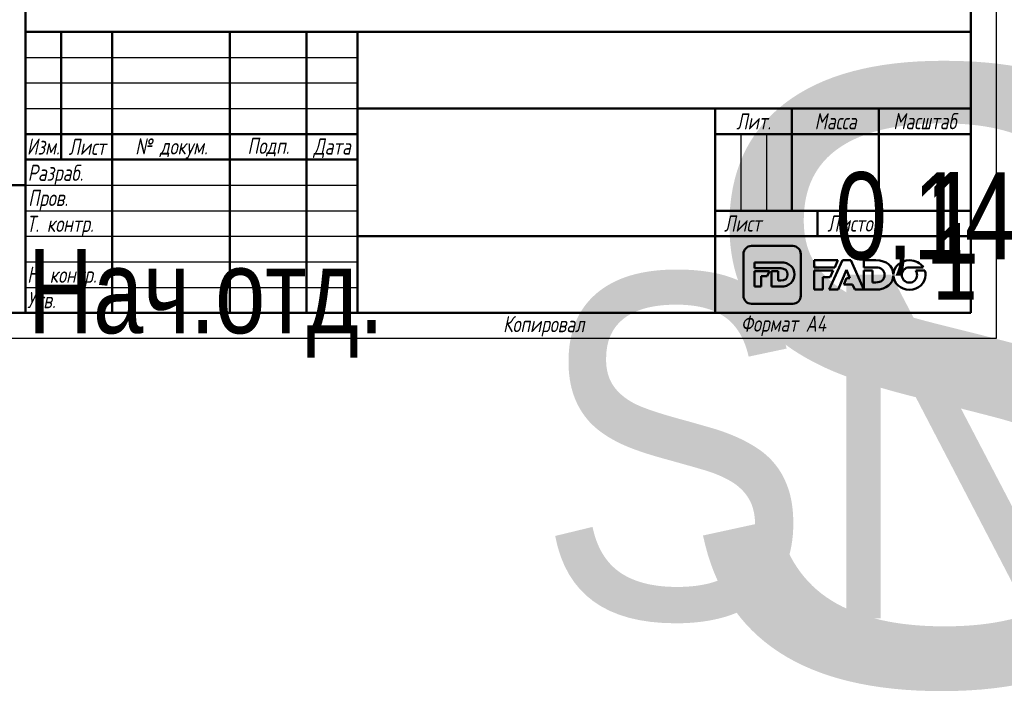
# Model space of a CAD drawing. Header units: millimetres. Extents: x -127 to 748, y -69 to 356.
# Tile 2 of 22: x 19 to 212, y -69 to 62. Entities that reach past the tile are written whole.
import ezdxf
from ezdxf.enums import TextEntityAlignment as Align

# ---------------------------------------------------------------- set-up
doc = ezdxf.new("R2018")
doc.units = ezdxf.units.MM
for name, color, linetype, lineweight in [('Заголовок (ГОСТ)', 7, 'Continuous', 50), ('Кромка (ГОСТ)', 7, 'Continuous', 50), ('Обозначение (ГОСТ)', 7, 'Continuous', 25), ('Эскизная геометрия (ГОСТ)', 7, 'Continuous', 50)]:
    doc.layers.add(name, color=color, linetype=linetype, lineweight=lineweight)
doc.styles.get("Standard").update_dxf_attribs({"font": 'GOST Common Italic.ttf'})
doc.styles.add('Альтернативный текст (ГОСТ)', font='txt', dxfattribs={"width": 0.8})

# ---------------------------------------------------------------- blocks, each defined once
blk = doc.blocks.new('ГОСТ - Доп. графы 1')
at = {"layer": 'Эскизная геометрия (ГОСТ)'}
for p, q in [((-12, 0), (-12, 145)), ((-12, 145), (0, 145)), ((-7, 145), (-7, 0)), ((-12, 110), (-7, 110)), ((-7, 110), (0, 110)), ((-12, 85), (-7, 85)), ((-7, 85), (0, 85)), ((-12, 60), (-7, 60)), ((-7, 60), (0, 60)), ((-12, 25), (-7, 25)), ((-7, 25), (0, 25)), ((0, 0), (-12, 0))]:
    blk.add_line(p, q, dxfattribs=at)
at = {"layer": 'Обозначение (ГОСТ)', "char_height": 3.17, "attachment_point": 5, "rotation": 90, "style": 'Альтернативный текст (ГОСТ)'}
for s, insert, width in [('\\fGOST Common|b0|i1;\\H3.1700;Подп. и дата', (-9.37, 127.41), 34.7679), ('\\fGOST Common|b0|i1;\\H3.1700;Инв. № дубл.', (-8.95, 97.55), 24.8438), ('\\fGOST Common|b0|i1;\\H3.1700;Взам. инв. №', (-9.58, 72.53), 24.8669), ('\\fGOST Common|b0|i1;\\H3.1700;Подп. и дата', (-9.5, 42.47), 35.1486), ('\\fGOST Common|b0|i1;\\H3.1700;Инв. № подл.', (-9.5, 12.41), 24.9618)]:
    blk.add_mtext(s, dxfattribs=dict(at, insert=insert, width=width))
at = {"layer": 'Обозначение (ГОСТ)', "lineweight": 30, "width": 0.8, "flags": 17}
for tag, p in [('Подп._и_дата_2', (-3.53, 127.51)), ('Инв._номер_дубликата', (-3.41, 97.47)), ('Взамен_инв._номера', (-3.46, 72.53)), ('Подп._и_дата_1', (-3.42, 42.35)), ('ИНВЕНТАРНЫЙ_НОМЕР', (-3.33, 12.68))]:
    blk.add_attdef(tag, text='', height=3.17, rotation=90, dxfattribs=at).set_placement(p, align=Align.MIDDLE_CENTER)
blk = doc.blocks.new('Основные надписи ГОСТ - Форма 1')
at = {"layer": 'Заголовок (ГОСТ)'}
for p, q in [((0, 55), (185, 55)), ((0, 0), (0, 55)), ((0, 0), (0, 55)), ((7, 55), (7, 30)), ((17, 55), (17, 0)), ((40, 55), (40, 0)), ((55, 55), (55, 0)), ((65, 55), (65, 0)), ((185, 0), (185, 55)), ((65, 40), (185, 40)), ((135, 40), (135, 0)), ((150, 40), (150, 20)), ((167, 40), (167, 20)), ((0, 35), (65, 35)), ((135, 35), (185, 35)), ((0, 30), (65, 30)), ((135, 20), (185, 20)), ((155, 20), (155, 15)), ((65, 15), (185, 15)), ((185, 0), (0, 0))]:
    blk.add_line(p, q, dxfattribs=at)
at = {"layer": 'Заголовок (ГОСТ)', "linetype": 'Continuous', "lineweight": 25}
for p, q in [((0, 50), (65, 50)), ((0, 45), (65, 45)), ((0, 40), (65, 40)), ((140, 35), (140, 20)), ((145, 35), (145, 20)), ((0, 25), (65, 25)), ((0, 20), (65, 20)), ((0, 15), (65, 15)), ((0, 10), (65, 10)), ((0, 5), (65, 5))]:
    blk.add_line(p, q, dxfattribs=at)
at = {"layer": 'Заголовок (ГОСТ)', "char_height": 3.17, "style": 'Альтернативный текст (ГОСТ)'}
for s, insert, width, attachment_point in [('\\fGOST Common|b0|i1;\\H3.1700;Лит.', (142.52, 37.49), 14.9766, 5), ('\\fGOST Common|b0|i1;\\H3.1700;Масса', (158.55, 37.51), 16.9878, 5), ('\\fGOST Common|b0|i1;\\H3.1700;Масштаб', (176.02, 37.53), 17.8316, 5), ('\\fGOST Common|b0|i1;\\H3.1700;Изм.', (3.5, 32.56), 6.9635, 5), ('\\fGOST Common|b0|i1;\\H3.1700;Лист', (12.1, 32.5), 10.0029, 5), ('\\A0;\\fGOST Common|b0|i1;\\H3.1700;№ докум.', (28.58, 32.16), 22.9069, 5), ('\\fGOST Common|b0|i1;\\H3.1700;Подп.', (47.56, 32.45), 14.879, 5), ('\\fGOST Common|b0|i1;\\H3.1700;Дата', (60.02, 32.24), 9.9614, 5), ('\\fGOST Common|b0|i1;\\H3.1700;Разраб.', (0.47, 27), 16.9971, 4), ('\\fGOST Common|b0|i1;\\H3.1700;Пров.', (0.56, 22.08), 17.0192, 4), ('\\A0;\\fGOST Common|b0|i1;\\H3.1700;Т. контр.', (0.23, 17.01), 16.9554, 4), ('\\fGOST Common|b0|i1;\\H3.1700;Лист', (140.37, 17.5), 10.5071, 5), ('\\A1;', (150.6, 17.54), 8.8313, 5), ('\\fGOST Common|b0|i1;\\H3.1700;Листов', (162.21, 17.5), 14.3668, 5), ('\\fGOST Common|b0|i1;\\H3.1700;Н. контр.', (0.36, 7.05), 16.9999, 4), ('\\fGOST Common|b0|i1;\\H3.1700;Утв.', (0.34, 2.52), 17.0083, 4), ('\\fGOST Common|b0|i1;\\H3.1700;Копировал', (93.48, -0.59), 19.7871, 1)]:
    blk.add_mtext(s, dxfattribs=dict(at, insert=insert, width=width, attachment_point=attachment_point))
at = {"layer": 'Заголовок (ГОСТ)', "lineweight": 30, "flags": 104}
for tag, height, width, p in [('Изм1', 2.89, 0.7, (3.51, 52.52)), ('Лист1', 2.89, 0.7, (12.03, 52.52)), ('Докум1', 2.89, 0.7, (28.54, 52.48)), ('Изм2', 2.89, 0.7, (3.5, 47.52)), ('Лист2', 2.89, 0.7, (12.01, 47.5)), ('Докум2', 2.89, 0.7, (28.53, 47.5)), ('Изм3', 2.89, 0.7, (3.5, 42.5)), ('Лист3', 2.89, 0.7, (12.01, 42.51)), ('Докум3', 2.89, 0.7, (28.51, 42.48)), ('Изм4', 2.89, 0.7, (3.51, 37.5)), ('Лист4', 2.89, 0.7, (12, 37.53)), ('Докум4', 2.89, 0.7, (28.51, 37.52)), ('НАИМЕНОВАНИЕ', 5, 0.8, (100.03, 29.98)), ('Литера', 3.5, 0.8, (137.52, 27.25)), ('Литера2', 3.5, 0.8, (142.51, 27.22)), ('Литера3', 3.5, 0.8, (147.52, 27.21)), ('Масса', 3.5, 0.8, (158.47, 27.53)), ('Масштаб', 3.5, 0.8, (176, 27.6)), ('Тип_документа', 3.17, 0.8, (100.08, 17.56)), ('Листов', 3.17, 0.8, (177.46, 17.58)), ('Материал_Класс', 3.5, 0.9, (100, 7.5))]:
    blk.add_attdef(tag, text='', height=height, dxfattribs=dict(at, width=width)).set_placement(p, align=Align.MIDDLE_CENTER)
for tag, height, width, p in [('Подп1', 2.89, 0.7, (40.01, 52.51)), ('Дата1', 2, 0.7, (55.01, 52.51)), ('Подп2', 2.89, 0.7, (40.01, 47.5)), ('Дата2', 2, 0.7, (55.01, 47.49)), ('Подп3', 2.89, 0.7, (40.01, 42.51)), ('Дата3', 2, 0.7, (55.02, 42.52)), ('Подп4', 2.89, 0.7, (40.01, 37.51)), ('Дата4', 2, 0.7, (55.02, 37.51)), ('АВТОР', 3.17, 0.8, (17.41, 27.49)), ('Разработал_Подп.', 2.89, 0.7, (40.05, 27.51)), ('ДАТА_СОЗДАНИЯ', 2, 0.7, (55.01, 27.51)), ('ПРОВЕРИЛ', 3.17, 0.8, (17.41, 22.53)), ('Проверил_Подп.', 2.89, 0.7, (40.05, 22.52)), ('ДАТА_ПРОВЕРКИ', 2, 0.7, (55.02, 22.51)), ('ТЕХНОЛОГ', 3.17, 0.8, (17.33, 17.54)), ('Технолог_Подп.', 2.89, 0.7, (40.05, 17.51)), ('Технолог_Дата', 2, 0.7, (55.01, 17.5)), ('НАЧ._ОТДЕЛА', 3.17, 0.8, (17.46, 12.45)), ('Руководитель_Подп.', 2.89, 0.7, (40.01, 12.5)), ('Руководитель_Дата', 2, 0.7, (55.01, 12.51)), ('Должность_руководителя', 3.17, 0.8, (0.52, 12.51)), ('НОРМОКОНТРОЛЬ', 3.17, 0.8, (17.37, 7.48)), ('Нормоконтроль_Подп.', 2.89, 0.7, (40.05, 7.52)), ('ДАТА_НОРМОКОНТРОЛЯ', 2, 0.7, (55.02, 7.51)), ('УТВЕРДИЛ', 3.17, 0.8, (17.4, 2.51)), ('Утвердил_Подп.', 2.89, 0.7, (40.05, 2.51)), ('ДАТА_УТВЕРЖДЕНИЯ', 2, 0.7, (55.01, 2.5))]:
    blk.add_attdef(tag, text='', height=height, dxfattribs=dict(at, width=width)).set_placement(p, align=Align.MIDDLE_LEFT)
for tag, height, p in [('ОБОЗНАЧЕНИЕ', 5, (125.33, 47.56)), ('ОРГАНИЗАЦИЯ', 3.5, (160.02, 7.6))]:
    blk.add_attdef(tag, text='', height=height, dxfattribs=at).set_placement(p, align=Align.MIDDLE_CENTER)
at = {"layer": 'Заголовок (ГОСТ)', "lineweight": 30, "width": 0.9, "flags": 104}
for tag, p in [('Материал_Наим.', (133.71, 9.75)), ('Материал_ГОСТ', (134.04, 4.06))]:
    blk.add_attdef(tag, text='', height=3.5, dxfattribs=at).set_placement(p, align=Align.MIDDLE_RIGHT)
blk = doc.blocks.new('Рамки ГОСТ_ граница 297x210')
at = {"layer": 'Кромка (ГОСТ)', "lineweight": 25}
for p, q in [((210, 297), (210, 0)), ((210, 0), (0, 0))]:
    blk.add_line(p, q, dxfattribs=at)
at = {"layer": 'Кромка (ГОСТ)'}
for p, q in [((20, 292), (20, 5)), ((205, 5), (205, 292)), ((20, 5), (205, 5))]:
    blk.add_line(p, q, dxfattribs=at)
at = {"layer": 'Кромка (ГОСТ)', "insert": (160, 4.5), "char_height": 3.17, "attachment_point": 1, "style": 'Альтернативный текст (ГОСТ)'}
blk.add_mtext('\\A1;\\fGOST Common|b0|i1;\\H3.1700;Формат A4', dxfattribs=at)

msp = doc.modelspace()

# ---------------------------------------------------------------- linework, layer by layer
at = {"layer": 'Эскизная геометрия (ГОСТ)', "linetype": 'Continuous'}
for p, q in [((170.162, 18.108), (162.063, 18.108)), ((160.505, 16.535), (160.505, 8.364)), ((171.722, 8.364), (171.722, 16.535)), ((167.836, 14.89), (162.71, 14.89)), ((162.71, 14.89), (162.71, 13.741)), ((162.71, 13.741), (167.856, 13.741)), ((165.622, 13.204), (162.71, 13.204)), ((162.71, 13.204), (162.71, 10.161)), ((164.009, 12.176), (165.186, 12.176)), ((164.009, 10.161), (164.009, 12.176)), ((165.186, 12.176), (165.622, 13.204)), ((167.326, 13.204), (166.027, 13.204)), ((166.027, 13.204), (166.027, 10.161)), ((167.326, 11.323), (167.326, 13.204)), ((162.71, 10.161), (164.009, 10.161)), ((166.027, 10.161), (167.809, 10.161)), ((167.856, 11.323), (167.326, 11.323)), ((162.063, 6.793), (170.162, 6.793))]:
    msp.add_line(p, q, dxfattribs=at)
at = {"layer": 'Эскизная геометрия (ГОСТ)'}
for p, q in [((174.341, 15.304), (174.341, 13.909)), ((178.997, 15.304), (174.341, 15.304)), ((174.341, 13.909), (178.375, 13.909)), ((179.882, 15.346), (177.299, 9.565)), ((178.375, 13.909), (178.997, 15.304)), ((181.502, 15.346), (179.882, 15.346)), ((184.085, 9.565), (181.502, 15.346)), ((184.085, 15.303), (184.085, 13.909)), ((186.426, 15.303), (184.085, 15.303)), ((184.085, 13.909), (186.452, 13.909)), ((192.989, 13.922), (195.708, 13.922)), ((174.341, 13.29), (174.341, 9.564)), ((178.098, 13.29), (174.341, 13.29)), ((176.022, 11.979), (177.512, 11.979)), ((176.022, 9.564), (176.022, 11.979)), ((177.512, 11.979), (178.098, 13.29)), ((179.066, 9.565), (180.68, 13.459)), ((180.699, 11.827), (180.191, 10.589)), ((180.68, 13.459), (181.355, 11.827)), ((181.355, 11.827), (180.699, 11.827)), ((184.085, 13.29), (184.085, 9.566)), ((185.766, 13.29), (184.085, 13.29)), ((185.766, 10.975), (185.766, 13.29)), ((189.851, 12.543), (189.847, 12.543)), ((189.847, 12.35), (189.849, 12.35)), ((196.008, 13.285), (194.227, 13.285)), ((180.191, 10.589), (181.841, 10.589)), ((181.841, 10.589), (182.282, 9.565)), ((186.452, 10.975), (185.766, 10.975)), ((174.341, 9.564), (176.022, 9.564)), ((177.299, 9.565), (179.066, 9.565)), ((182.282, 9.565), (184.085, 9.565)), ((184.085, 9.566), (186.391, 9.566))]:
    msp.add_line(p, q, dxfattribs=at)
at = {"layer": 'Эскизная геометрия (ГОСТ)', "linetype": 'Continuous'}
for points in [[(162.063, 18.108), (161.204, 18.108), (160.505, 17.403), (160.505, 16.535)], [(171.722, 16.535), (171.722, 17.403), (171.023, 18.108), (170.162, 18.108)], [(170.481, 12.539), (170.481, 13.917), (169.51, 14.89), (167.836, 14.89)], [(167.856, 13.741), (168.633, 13.741), (169.149, 13.289), (169.149, 12.532)], [(167.809, 10.161), (169.496, 10.161), (170.481, 11.175), (170.481, 12.539)], [(169.149, 12.532), (169.149, 11.757), (168.633, 11.323), (167.856, 11.323)], [(160.505, 8.364), (160.505, 7.496), (161.204, 6.793), (162.063, 6.793)], [(170.162, 6.793), (171.023, 6.793), (171.722, 7.496), (171.722, 8.364)]]:
    msp.add_open_spline(points, degree=3, dxfattribs=at)
at = {"layer": 'Эскизная геометрия (ГОСТ)'}
for points in [[(189.847, 12.543), (189.801, 14.167), (188.552, 15.303), (186.426, 15.303)], [(186.452, 13.909), (187.456, 13.909), (188.124, 13.361), (188.124, 12.443)], [(193.003, 15.304), (191.244, 15.304), (189.914, 14.079), (189.851, 12.543)], [(191.511, 12.429), (191.511, 13.243), (192.103, 13.922), (192.989, 13.922)], [(195.708, 13.922), (195.174, 14.754), (194.19, 15.304), (193.003, 15.304)], [(186.391, 9.566), (188.53, 9.566), (189.796, 10.745), (189.847, 12.35)], [(188.124, 12.443), (188.124, 11.5), (187.456, 10.975), (186.452, 10.975)], [(189.849, 12.35), (189.892, 10.784), (191.214, 9.554), (192.989, 9.554)], [(193.003, 10.937), (192.12, 10.937), (191.511, 11.631), (191.511, 12.429)], [(192.989, 9.554), (194.791, 9.554), (196.144, 10.842), (196.144, 12.429)], [(194.49, 12.429), (194.49, 11.616), (193.898, 10.937), (193.003, 10.937)], [(194.227, 13.285), (194.396, 13.04), (194.49, 12.742), (194.49, 12.429)], [(196.144, 12.429), (196.144, 12.728), (196.097, 13.015), (196.008, 13.285)]]:
    msp.add_open_spline(points, degree=3, dxfattribs=at)

# ---------------------------------------------------------------- block references
for name, p in [('Рамки ГОСТ_ граница 297x210', (0, 0)), ('ГОСТ - Доп. графы 1', (20, 5))]:
    msp.add_blockref(name, p)
ref = msp.add_blockref('Основные надписи ГОСТ - Форма 1', (20, 5))
lines = msp.add_mtext('\\W0.8000;Нач.отд.', dxfattribs={"layer": 'Заголовок (ГОСТ)', "insert": (20.522, 17.514), "char_height": 16.47596, "attachment_point": 1})
ref.add_attrib('Должность_руководителя', '', (20.522, 17.514), dxfattribs={"flags": 104}).embed_mtext(lines)
lines = msp.add_mtext('\\W0.8000;', dxfattribs={"layer": 'Заголовок (ГОСТ)', "insert": (37.411, 32.488), "char_height": 22.5926, "attachment_point": 1})
ref.add_attrib('АВТОР', '', (37.411, 32.488), dxfattribs={"flags": 104}).embed_mtext(lines)
lines = msp.add_mtext('\\W0.8000;', dxfattribs={"layer": 'Заголовок (ГОСТ)', "insert": (37.408, 27.526), "char_height": 22.5517, "attachment_point": 1})
ref.add_attrib('ПРОВЕРИЛ', '', (37.408, 27.526), dxfattribs={"flags": 104}).embed_mtext(lines)
lines = msp.add_mtext('\\W0.8000;', dxfattribs={"layer": 'Заголовок (ГОСТ)', "insert": (37.334, 22.543), "char_height": 22.671, "attachment_point": 1})
ref.add_attrib('ТЕХНОЛОГ', '', (37.334, 22.543), dxfattribs={"flags": 104}).embed_mtext(lines)
lines = msp.add_mtext('\\W0.8000;', dxfattribs={"layer": 'Заголовок (ГОСТ)', "insert": (37.462, 17.446), "char_height": 22.555, "attachment_point": 1})
ref.add_attrib('НАЧ._ОТДЕЛА', '', (37.462, 17.446), dxfattribs={"flags": 104}).embed_mtext(lines)
lines = msp.add_mtext('\\W0.8000;', dxfattribs={"layer": 'Заголовок (ГОСТ)', "insert": (37.375, 12.481), "char_height": 22.669, "attachment_point": 1})
ref.add_attrib('НОРМОКОНТРОЛЬ', '', (37.375, 12.481), dxfattribs={"flags": 104}).embed_mtext(lines)
lines = msp.add_mtext('\\W0.8000;', dxfattribs={"layer": 'Заголовок (ГОСТ)', "insert": (37.401, 7.507), "char_height": 22.613, "attachment_point": 1})
ref.add_attrib('УТВЕРДИЛ', '', (37.401, 7.507), dxfattribs={"flags": 104}).embed_mtext(lines)
lines = msp.add_mtext('SN02 ', dxfattribs={"layer": 'Заголовок (ГОСТ)', "insert": (145.326, 52.559), "char_height": 119.843, "attachment_point": 1})
ref.add_attrib('ОБОЗНАЧЕНИЕ', '', (145.326, 52.559), dxfattribs={"flags": 104}).embed_mtext(lines)
lines = msp.add_mtext('\\W0.8000;', dxfattribs={"layer": 'Заголовок (ГОСТ)', "insert": (120.031, 34.975), "char_height": 69.6093, "attachment_point": 1})
ref.add_attrib('НАИМЕНОВАНИЕ', '', (120.031, 34.975), dxfattribs={"flags": 104}).embed_mtext(lines)
lines = msp.add_mtext('\\W0.8000;', dxfattribs={"layer": 'Заголовок (ГОСТ)', "insert": (120.078, 22.558), "char_height": 69.7033, "attachment_point": 1})
ref.add_attrib('Тип_документа', '', (120.078, 22.558), dxfattribs={"flags": 104}).embed_mtext(lines)
lines = msp.add_mtext('\\W0.9000;SN02 18.03.2020', dxfattribs={"layer": 'Заголовок (ГОСТ)', "insert": (120, 12.5), "char_height": 67.25762, "attachment_point": 1})
ref.add_attrib('Материал_Класс', '', (120, 12.5), dxfattribs={"flags": 104}).embed_mtext(lines)
lines = msp.add_mtext('\\W0.9000;', dxfattribs={"layer": 'Заголовок (ГОСТ)', "insert": (153.707, 14.751), "char_height": 66.9754, "attachment_point": 1})
ref.add_attrib('Материал_Наим.', '', (153.707, 14.751), dxfattribs={"flags": 104}).embed_mtext(lines)
lines = msp.add_mtext('\\W0.9000;', dxfattribs={"layer": 'Заголовок (ГОСТ)', "insert": (154.04, 9.057), "char_height": 66.7532, "attachment_point": 1})
ref.add_attrib('Материал_ГОСТ', '', (154.04, 9.057), dxfattribs={"flags": 104}).embed_mtext(lines)
lines = msp.add_mtext('\\W0.8000;', dxfattribs={"layer": 'Заголовок (ГОСТ)', "insert": (157.52, 32.251), "char_height": 5.0288, "attachment_point": 1})
ref.add_attrib('Литера', '', (157.52, 32.251), dxfattribs={"flags": 104}).embed_mtext(lines)
lines = msp.add_mtext('\\W0.8000;', dxfattribs={"layer": 'Заголовок (ГОСТ)', "insert": (162.512, 32.221), "char_height": 5.0288, "attachment_point": 1})
ref.add_attrib('Литера2', '', (162.512, 32.221), dxfattribs={"flags": 104}).embed_mtext(lines)
lines = msp.add_mtext('\\W0.8000;', dxfattribs={"layer": 'Заголовок (ГОСТ)', "insert": (167.518, 32.211), "char_height": 5.017, "attachment_point": 1})
ref.add_attrib('Литера3', '', (167.518, 32.211), dxfattribs={"flags": 104}).embed_mtext(lines)
lines = msp.add_mtext('\\W0.8000;0,148', dxfattribs={"layer": 'Заголовок (ГОСТ)', "insert": (178.469, 32.533), "char_height": 17.04355, "attachment_point": 1})
ref.add_attrib('Масса', '', (178.469, 32.533), dxfattribs={"flags": 104}).embed_mtext(lines)
lines = msp.add_mtext('\\W0.8000;1 : 1', dxfattribs={"layer": 'Заголовок (ГОСТ)', "insert": (195.997, 32.603), "char_height": 17.94756, "attachment_point": 1})
ref.add_attrib('Масштаб', '', (195.997, 32.603), dxfattribs={"flags": 104}).embed_mtext(lines)
lines = msp.add_mtext('\\W0.8000;1', dxfattribs={"layer": 'Заголовок (ГОСТ)', "insert": (197.459, 22.579), "char_height": 14.9653, "attachment_point": 1})
ref.add_attrib('Листов', '', (197.459, 22.579), dxfattribs={"flags": 104}).embed_mtext(lines)
lines = msp.add_mtext('\\W0.7000;', dxfattribs={"layer": 'Заголовок (ГОСТ)', "insert": (75.012, 57.513), "char_height": 9.9845, "attachment_point": 1})
ref.add_attrib('Дата1', '', (75.012, 57.513), dxfattribs={"flags": 104}).embed_mtext(lines)
lines = msp.add_mtext('\\W0.7000;', dxfattribs={"layer": 'Заголовок (ГОСТ)', "insert": (75.012, 52.491), "char_height": 9.9845, "attachment_point": 1})
ref.add_attrib('Дата2', '', (75.012, 52.491), dxfattribs={"flags": 104}).embed_mtext(lines)
lines = msp.add_mtext('\\W0.7000;', dxfattribs={"layer": 'Заголовок (ГОСТ)', "insert": (75.023, 47.521), "char_height": 9.9712, "attachment_point": 1})
ref.add_attrib('Дата3', '', (75.023, 47.521), dxfattribs={"flags": 104}).embed_mtext(lines)
lines = msp.add_mtext('\\W0.7000;', dxfattribs={"layer": 'Заголовок (ГОСТ)', "insert": (75.023, 42.509), "char_height": 9.9886, "attachment_point": 1})
ref.add_attrib('Дата4', '', (75.023, 42.509), dxfattribs={"flags": 104}).embed_mtext(lines)
lines = msp.add_mtext('\\W0.7000;', dxfattribs={"layer": 'Заголовок (ГОСТ)', "insert": (75.009, 32.511), "char_height": 9.9804, "attachment_point": 1})
ref.add_attrib('ДАТА_СОЗДАНИЯ', '', (75.009, 32.511), dxfattribs={"flags": 104}).embed_mtext(lines)
lines = msp.add_mtext('\\W0.7000;', dxfattribs={"layer": 'Заголовок (ГОСТ)', "insert": (75.022, 27.51), "char_height": 9.9577, "attachment_point": 1})
ref.add_attrib('ДАТА_ПРОВЕРКИ', '', (75.022, 27.51), dxfattribs={"flags": 104}).embed_mtext(lines)
lines = msp.add_mtext('\\W0.7000;', dxfattribs={"layer": 'Заголовок (ГОСТ)', "insert": (75.015, 22.503), "char_height": 9.9863, "attachment_point": 1})
ref.add_attrib('Технолог_Дата', '', (75.015, 22.503), dxfattribs={"flags": 104}).embed_mtext(lines)
lines = msp.add_mtext('\\W0.7000;', dxfattribs={"layer": 'Заголовок (ГОСТ)', "insert": (75.01, 17.509), "char_height": 9.9902, "attachment_point": 1})
ref.add_attrib('Руководитель_Дата', '', (75.01, 17.509), dxfattribs={"flags": 104}).embed_mtext(lines)
lines = msp.add_mtext('\\W0.7000;', dxfattribs={"layer": 'Заголовок (ГОСТ)', "insert": (75.024, 12.511), "char_height": 9.9825, "attachment_point": 1})
ref.add_attrib('ДАТА_НОРМОКОНТРОЛЯ', '', (75.024, 12.511), dxfattribs={"flags": 104}).embed_mtext(lines)
lines = msp.add_mtext('\\W0.7000;', dxfattribs={"layer": 'Заголовок (ГОСТ)', "insert": (75.009, 7.498), "char_height": 9.9968, "attachment_point": 1})
ref.add_attrib('ДАТА_УТВЕРЖДЕНИЯ', '', (75.009, 7.498), dxfattribs={"flags": 104}).embed_mtext(lines)
lines = msp.add_mtext('\\W0.7000;', dxfattribs={"layer": 'Заголовок (ГОСТ)', "insert": (60.014, 57.512), "char_height": 14.92, "attachment_point": 1})
ref.add_attrib('Подп1', '', (60.014, 57.512), dxfattribs={"flags": 104}).embed_mtext(lines)
lines = msp.add_mtext('\\W0.7000;', dxfattribs={"layer": 'Заголовок (ГОСТ)', "insert": (60.014, 52.503), "char_height": 14.9856, "attachment_point": 1})
ref.add_attrib('Подп2', '', (60.014, 52.503), dxfattribs={"flags": 104}).embed_mtext(lines)
lines = msp.add_mtext('\\W0.7000;', dxfattribs={"layer": 'Заголовок (ГОСТ)', "insert": (60.014, 47.515), "char_height": 14.9856, "attachment_point": 1})
ref.add_attrib('Подп3', '', (60.014, 47.515), dxfattribs={"flags": 104}).embed_mtext(lines)
lines = msp.add_mtext('\\W0.7000;', dxfattribs={"layer": 'Заголовок (ГОСТ)', "insert": (60.014, 42.506), "char_height": 14.9659, "attachment_point": 1})
ref.add_attrib('Подп4', '', (60.014, 42.506), dxfattribs={"flags": 104}).embed_mtext(lines)
lines = msp.add_mtext('\\W0.7000;', dxfattribs={"layer": 'Заголовок (ГОСТ)', "insert": (60.045, 32.514), "char_height": 14.9596, "attachment_point": 1})
ref.add_attrib('Разработал_Подп.', '', (60.045, 32.514), dxfattribs={"flags": 104}).embed_mtext(lines)
lines = msp.add_mtext('\\W0.7000;', dxfattribs={"layer": 'Заголовок (ГОСТ)', "insert": (60.045, 27.525), "char_height": 14.9397, "attachment_point": 1})
ref.add_attrib('Проверил_Подп.', '', (60.045, 27.525), dxfattribs={"flags": 104}).embed_mtext(lines)
lines = msp.add_mtext('\\W0.7000;', dxfattribs={"layer": 'Заголовок (ГОСТ)', "insert": (60.045, 22.515), "char_height": 14.9397, "attachment_point": 1})
ref.add_attrib('Технолог_Подп.', '', (60.045, 22.515), dxfattribs={"flags": 104}).embed_mtext(lines)
lines = msp.add_mtext('\\W0.7000;', dxfattribs={"layer": 'Заголовок (ГОСТ)', "insert": (60.005, 17.505), "char_height": 14.9795, "attachment_point": 1})
ref.add_attrib('Руководитель_Подп.', '', (60.005, 17.505), dxfattribs={"flags": 104}).embed_mtext(lines)
lines = msp.add_mtext('\\W0.7000;', dxfattribs={"layer": 'Заголовок (ГОСТ)', "insert": (60.045, 12.515), "char_height": 14.9397, "attachment_point": 1})
ref.add_attrib('Нормоконтроль_Подп.', '', (60.045, 12.515), dxfattribs={"flags": 104}).embed_mtext(lines)
lines = msp.add_mtext('\\W0.7000;', dxfattribs={"layer": 'Заголовок (ГОСТ)', "insert": (60.045, 7.505), "char_height": 14.9596, "attachment_point": 1})
ref.add_attrib('Утвердил_Подп.', '', (60.045, 7.505), dxfattribs={"flags": 104}).embed_mtext(lines)
lines = msp.add_mtext('\\W0.7000;', dxfattribs={"layer": 'Заголовок (ГОСТ)', "insert": (48.542, 57.483), "char_height": 22.947, "attachment_point": 1})
ref.add_attrib('Докум1', '', (48.542, 57.483), dxfattribs={"flags": 104}).embed_mtext(lines)
lines = msp.add_mtext('\\W0.7000;', dxfattribs={"layer": 'Заголовок (ГОСТ)', "insert": (48.526, 52.497), "char_height": 22.9782, "attachment_point": 1})
ref.add_attrib('Докум2', '', (48.526, 52.497), dxfattribs={"flags": 104}).embed_mtext(lines)
lines = msp.add_mtext('\\W0.7000;', dxfattribs={"layer": 'Заголовок (ГОСТ)', "insert": (48.51, 47.479), "char_height": 22.947, "attachment_point": 1})
ref.add_attrib('Докум3', '', (48.51, 47.479), dxfattribs={"flags": 104}).embed_mtext(lines)
lines = msp.add_mtext('\\W0.7000;', dxfattribs={"layer": 'Заголовок (ГОСТ)', "insert": (48.515, 42.52), "char_height": 22.9741, "attachment_point": 1})
ref.add_attrib('Докум4', '', (48.515, 42.52), dxfattribs={"flags": 104}).embed_mtext(lines)
lines = msp.add_mtext('\\W0.7000;', dxfattribs={"layer": 'Заголовок (ГОСТ)', "insert": (32.031, 57.516), "char_height": 9.9931, "attachment_point": 1})
ref.add_attrib('Лист1', '', (32.031, 57.516), dxfattribs={"flags": 104}).embed_mtext(lines)
lines = msp.add_mtext('\\W0.7000;', dxfattribs={"layer": 'Заголовок (ГОСТ)', "insert": (32.012, 52.504), "char_height": 9.9781, "attachment_point": 1})
ref.add_attrib('Лист2', '', (32.012, 52.504), dxfattribs={"flags": 104}).embed_mtext(lines)
lines = msp.add_mtext('\\W0.7000;', dxfattribs={"layer": 'Заголовок (ГОСТ)', "insert": (32.012, 47.508), "char_height": 9.9781, "attachment_point": 1})
ref.add_attrib('Лист3', '', (32.012, 47.508), dxfattribs={"flags": 104}).embed_mtext(lines)
lines = msp.add_mtext('\\W0.7000;', dxfattribs={"layer": 'Заголовок (ГОСТ)', "insert": (32.004, 42.526), "char_height": 9.9936, "attachment_point": 1})
ref.add_attrib('Лист4', '', (32.004, 42.526), dxfattribs={"flags": 104}).embed_mtext(lines)
lines = msp.add_mtext('\\W0.7000;', dxfattribs={"layer": 'Заголовок (ГОСТ)', "insert": (23.513, 57.516), "char_height": 7.004, "attachment_point": 1})
ref.add_attrib('Изм1', '', (23.513, 57.516), dxfattribs={"flags": 104}).embed_mtext(lines)
lines = msp.add_mtext('\\W0.7000;', dxfattribs={"layer": 'Заголовок (ГОСТ)', "insert": (23.504, 52.521), "char_height": 6.9877, "attachment_point": 1})
ref.add_attrib('Изм2', '', (23.504, 52.521), dxfattribs={"flags": 104}).embed_mtext(lines)
lines = msp.add_mtext('\\W0.7000;', dxfattribs={"layer": 'Заголовок (ГОСТ)', "insert": (23.504, 47.5), "char_height": 7.0203, "attachment_point": 1})
ref.add_attrib('Изм3', '', (23.504, 47.5), dxfattribs={"flags": 104}).embed_mtext(lines)
lines = msp.add_mtext('\\W0.7000;', dxfattribs={"layer": 'Заголовок (ГОСТ)', "insert": (23.513, 42.504), "char_height": 7.004, "attachment_point": 1})
ref.add_attrib('Изм4', '', (23.513, 42.504), dxfattribs={"flags": 104}).embed_mtext(lines)

doc.saveas('drawing.dxf')
